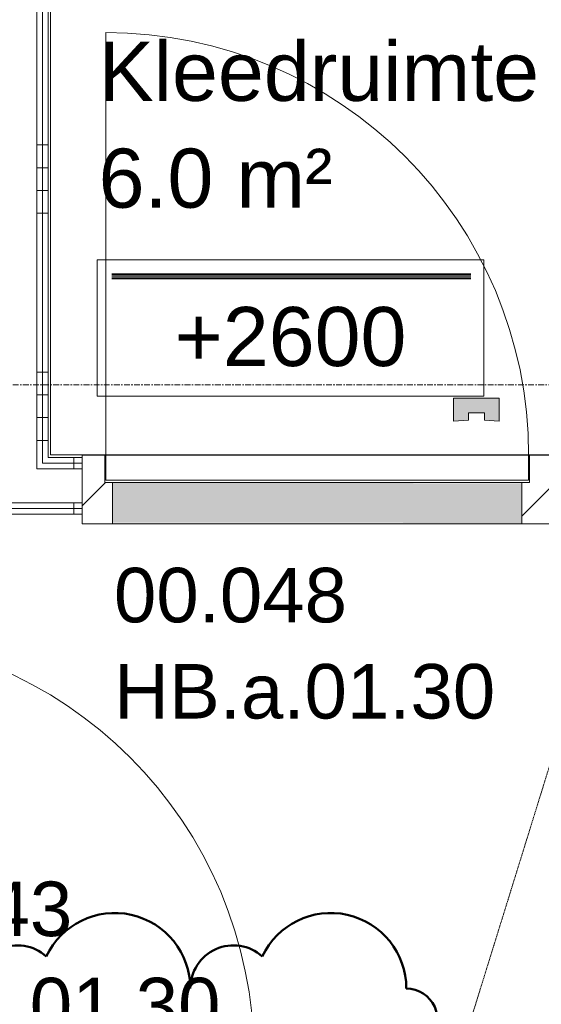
# Model space of a CAD drawing. Header units: millimetres. Extents: x 522 to 75900, y -25803 to 58941.
# Tile 52 of 134: x 29062 to 30210, y 26637 to 28803. Entities that reach past the tile are written whole.
import ezdxf

# ---------------------------------------------------------------- set-up
doc = ezdxf.new("R2010")
doc.units = ezdxf.units.MM
for name, pattern in [('Dash', [6.35, 3.175, -3.175]), ('Dot', [4.7625, 0, -4.7625]), ('Grid Line', [22.225, 12.7, -3.175, 3.175, -3.175]), ('Streep 1_1', [2, 1, -1])]:
    doc.linetypes.add(name, pattern=pattern)
for name, color, linetype, lineweight in [('00_Algemeen', 7, 'Dot', 9), ('22_Metselwerk', 7, 'Continuous', 9), ('30_Kozijnen-ramen-deuren', 7, 'Continuous', 9), ('42_Dekvloeren en vloersystemen', 7, 'Continuous', 9)]:
    doc.layers.add(name, color=color, linetype=linetype, lineweight=lineweight)
doc.styles.add('Arial_1', font='arial.ttf', dxfattribs={"height": 130})
doc.styles.add('Arial_4', font='arial.ttf', dxfattribs={"height": 120})
pattern_1 = [(270, (28831.25, 27840), (500, 3e-14), []), (270, (28781.25, 27840), (500, 3e-14), []), (270, (28731.25, 27840), (500, 3e-14), []), (270, (28681.25, 27840), (500, 3e-14), [])]
pattern_2 = [(180, (29125, 29377.23), (-6e-14, -500), []), (180, (29125, 29427.23), (-6e-14, -500), []), (180, (29125, 29477.23), (-6e-14, -500), []), (180, (29125, 29527.23), (-6e-14, -500), [])]

# ---------------------------------------------------------------- blocks, each defined once
blk = doc.blocks.new('32_DO_deurblad_HT_vlak - standaard-8605485-100 - Plattegrond - Begane grond')
at = {"layer": '30_Kozijnen-ramen-deuren'}
for p, q in [((-399.3, 930), (-399.3, 0)), ((508.1, 0), (512.1, 0))]:
    blk.add_line(p, q, dxfattribs=at)
at = {"layer": '30_Kozijnen-ramen-deuren', "lineweight": 18}
for p, q in [((530.7, 0), (-399.3, 0)), ((-399.3, 0), (-399.3, -55)), ((530.7, -55), (530.7, 0)), ((-399.3, -55), (530.7, -55))]:
    blk.add_line(p, q, dxfattribs=at)
at = {"layer": '30_Kozijnen-ramen-deuren', "linetype": 'Dash'}
blk.add_line((508.1, -55), (512.1, -55), dxfattribs=at)
at = {"layer": '30_Kozijnen-ramen-deuren'}
blk.add_arc((-399.3, 0), 930, 360, 90, dxfattribs=at)
blk = doc.blocks.new('32_HB_a - 01_30_1034x2400_125mm toilet and shower-9729783-100 - Plattegrond - Begane grond')
at = {"layer": '00_Algemeen', "linetype": 'Continuous', "true_color": 0xc0c0c0}
h = blk.add_hatch(dxfattribs=at)
h.set_pattern_fill('FP_77', color=9, style=0, pattern_type=2)
h.set_pattern_definition([(225, (29716.85, 27789), (70.71068, -70.71068), [])])
h.paths.add_polyline_path([(509.3, 95), (449.8, 95), (449.8, 4), (466.8, 4), (466.8, -56), (516.8, -55.4), (516.8, 95)], flags=0)
h.paths.add_polyline_path([(-517.2, 95), (-517.2, -56), (-467.2, -55.4), (-467.2, 4), (-450.2, 4), (-450.2, 95), (-506.1, 95)], flags=0)
at = {"layer": '30_Kozijnen-ramen-deuren'}
blk.add_hatch(color=256, dxfattribs=at).paths.add_polyline_path([(-300.2, -131), (-332.9, -133), (-332.9, -149.2), (-367.9, -149.2), (-367.9, -133), (-400.2, -131), (-400.2, -181), (-300.2, -181)], flags=0)
at = {"layer": '00_Algemeen', "linetype": 'Continuous'}
for p, q in [((-400.2, -131), (-367.9, -133)), ((-400.2, -181), (-400.2, -131)), ((-367.9, -133), (-367.9, -149.2)), ((-367.9, -149.2), (-332.9, -149.2)), ((-332.9, -133), (-300.2, -131)), ((-332.9, -149.2), (-332.9, -133)), ((-300.2, -131), (-300.2, -181)), ((-300.2, -181), (-400.2, -181))]:
    blk.add_line(p, q, dxfattribs=at)
at = {"layer": '30_Kozijnen-ramen-deuren'}
for p, q in [((-517.2, 95), (-450.2, 95)), ((-517.2, -56), (-517.2, 95)), ((-450.2, 95), (-450.2, 4)), ((449.8, 95), (516.8, 95)), ((449.8, 4), (449.8, 95)), ((516.8, 95), (516.8, -56)), ((-467.2, 4), (-467.2, -56)), ((-450.2, 4), (-467.2, 4)), ((466.8, 4), (449.8, 4)), ((466.8, -56), (466.8, 4)), ((-467.2, -56), (-517.2, -56)), ((516.8, -56), (466.8, -56))]:
    blk.add_line(p, q, dxfattribs=at)
blk = doc.blocks.new('32_DO_deurblad_HT_vlak - standaard-8605390-100 - Plattegrond - Begane grond')
at = {"layer": '30_Kozijnen-ramen-deuren'}
for p, q in [((-399.3, 930), (-399.3, 0)), ((501.9, 0), (517.9, 0))]:
    blk.add_line(p, q, dxfattribs=at)
at = {"layer": '30_Kozijnen-ramen-deuren', "lineweight": 18}
for p, q in [((530.7, 0), (-399.3, 0)), ((-399.3, 0), (-399.3, -55)), ((530.7, -55), (530.7, 0)), ((-399.3, -55), (530.7, -55))]:
    blk.add_line(p, q, dxfattribs=at)
at = {"layer": '30_Kozijnen-ramen-deuren', "linetype": 'Dash'}
blk.add_line((501.9, -55), (517.9, -55), dxfattribs=at)
at = {"layer": '30_Kozijnen-ramen-deuren'}
blk.add_arc((-399.3, 0), 930, 360, 90, dxfattribs=at)
blk = doc.blocks.new('32_GM_dorpel_vlak_recht - Type 1-8089786-100 - Plattegrond - Begane grond')
at = {"layer": '30_Kozijnen-ramen-deuren', "true_color": 0xc0c0c0}
for points in [[(-450, 108), (-450, 105), (450, 105.8), (450, 108), (-366.3, 108)], [(-366.3, 105), (-450, 105), (-450, 20), (450, 20), (450, 105), (-163.3, 105)], [(450, 20), (-450, 19.2), (-450, 17), (450, 17.9), (450, 19.2)]]:
    blk.add_hatch(color=9, dxfattribs=at).paths.add_polyline_path(points, flags=0)
at = {"layer": '30_Kozijnen-ramen-deuren'}
for p, q in [((450, 108), (-450, 108)), ((-450, 17), (450, 17))]:
    blk.add_line(p, q, dxfattribs=at)
blk = doc.blocks.new('00_TAG_ROOM_roomtag2 - 5_ volledig met plafondhoogte-11202087-100 - Plattegrond - Begane grond')
at = {"layer": '00_Algemeen', "linetype": 'Continuous'}
for p, q in [((0, -5.7), (0, -2.7)), ((0, -2.7), (8.5, -2.7)), ((8.5, -2.7), (8.5, -5.7)), ((0.322, -3.01), (8.215, -3.01)), ((0.322, -3.033), (8.215, -3.033)), ((0.322, -3.061), (8.215, -3.061)), ((0.322, -3.095), (8.215, -3.095)), ((0.322, -3.123), (8.215, -3.123)), ((8.5, -5.7), (0, -5.7))]:
    blk.add_line(p, q, dxfattribs=at)
blk = doc.blocks.new('Family - ___-11237577-100 - Plattegrond - Begane grond')
at = {"layer": '00_Algemeen', "color": 1, "linetype": 'Continuous', "lineweight": 50, "true_color": 0xff0000}
for centre, radius, start, end in [((29271.5, 26671.2), 166.3, 0, 154.7912), ((29746.6, 26671.2), 166.3, 0, 154.7912), ((29057.7, 26671.2), 95, 48.1897, 180), ((29532.8, 26671.2), 95, 48.1897, 180), ((29912.9, 26602.7), 68.4, 318.1897, 90)]:
    blk.add_arc(centre, radius, start, end, dxfattribs=at)

msp = doc.modelspace()

# ---------------------------------------------------------------- hatches: boundary and pattern name
at = {"layer": '22_Metselwerk', "true_color": 0x808080}
h = msp.add_hatch(dxfattribs=at)
h.set_pattern_fill('FP_28', color=8, angle=270, style=0, pattern_type=2)
h.set_pattern_definition(pattern_2)
h.paths.add_polyline_path([(29100, 27827.5), (29112.5, 27827.5), (29112.5, 30462.5), (29100, 30462.5), (29100, 27840)], flags=0)
h = msp.add_hatch(dxfattribs=at)
h.set_pattern_fill('FP_28', color=8, angle=270, style=0, pattern_type=2)
h.set_pattern_definition(pattern_2)
h.paths.add_polyline_path([(29112.5, 27840), (29125, 27840), (29125, 30450), (29112.5, 30450), (29112.5, 27844.4)], flags=0)
h = msp.add_hatch(dxfattribs=at)
h.set_pattern_fill('FP_26', color=8, angle=-90, style=0, pattern_type=2)
h.set_pattern_definition(pattern_1)
h.paths.add_polyline_path([(26670, 27815), (27891, 27815), (27891, 27827.5), (26670, 27827.5)], flags=0)
h.paths.add_polyline_path([(31238.4, 27815), (31430, 27815), (31430, 27827.5), (30234, 27827.5), (30234, 27815), (31035.3, 27815)], flags=0)
h.paths.add_polyline_path([(28925, 27815), (29025, 27815), (29025, 27827.5), (28925, 27827.5)], flags=0)
h.paths.add_polyline_path([(29100, 27815), (29200, 27815), (29200, 27827.5), (29100, 27827.5)], flags=0)
h = msp.add_hatch(dxfattribs=at)
h.set_pattern_fill('FP_26', color=8, angle=-90, style=0, pattern_type=2)
h.set_pattern_definition(pattern_1)
h.paths.add_polyline_path([(31238.4, 27827.5), (31430, 27827.5), (31430, 27840), (30234, 27840), (30234, 27827.5), (31035.3, 27827.5)], flags=0)
h.paths.add_polyline_path([(26770.5, 27827.5), (27891, 27827.5), (27891, 27840), (26682.5, 27840), (26682.5, 27827.5)], flags=0)
h.paths.add_polyline_path([(28925, 27827.5), (29012.5, 27827.5), (29012.5, 27840), (28925, 27840)], flags=0)
h.paths.add_polyline_path([(29200, 27827.5), (29200, 27840), (29112.5, 27840), (29112.5, 27827.5)], flags=0)
h = msp.add_hatch(dxfattribs=at)
h.set_pattern_fill('FP_26', color=8, angle=-90, style=0, pattern_type=2)
h.set_pattern_definition(pattern_1)
h.paths.add_polyline_path([(31238.4, 27727.5), (31430, 27727.5), (31430, 27740), (30234, 27740), (30234, 27727.5), (31035.3, 27727.5)], flags=0)
h.paths.add_polyline_path([(26770.5, 27727.5), (27891, 27727.5), (27891, 27740), (26632.5, 27740), (26632.5, 27727.5)], flags=0)
h.paths.add_polyline_path([(29004.5, 27727.5), (29200, 27727.5), (29200, 27740), (28925, 27740), (28925, 27727.5)], flags=0)
h = msp.add_hatch(dxfattribs=at)
h.set_pattern_fill('FP_26', color=8, angle=-90, style=0, pattern_type=2)
h.set_pattern_definition(pattern_1)
h.paths.add_polyline_path([(28925, 27715), (29200, 27715), (29200, 27727.5), (28925, 27727.5)], flags=0)
h.paths.add_polyline_path([(26770.5, 27715), (27891, 27715), (27891, 27727.5), (26632.5, 27727.5), (26632.5, 27715)], flags=0)
h.paths.add_polyline_path([(31238.4, 27715), (31430, 27715), (31430, 27727.5), (30234, 27727.5), (30234, 27715), (31035.3, 27715)], flags=0)

# ---------------------------------------------------------------- linework, layer by layer
at = {"layer": '00_Algemeen', "linetype": 'Streep 1_1'}
msp.add_line((24750, 9502.4), (31225, 30375), dxfattribs=at)
at = {"layer": '00_Algemeen', "color": 16, "linetype": 'Grid Line', "true_color": 0x800000}
msp.add_line((5155.6, 28000), (57181.4, 28000), dxfattribs=at)
at = {"layer": '22_Metselwerk'}
for p, q in [((29100, 30475), (29100, 27815)), ((29112.5, 30462.5), (29112.5, 27827.5)), ((29125, 27840), (29125, 30450)), ((29112.5, 27827.5), (29200, 27827.5)), ((29200, 27840), (29125, 27840)), ((29200, 27715), (29200, 27840)), ((29100, 27815), (29200, 27815)), ((28925, 27740), (29200, 27740)), ((28925, 27727.5), (29200, 27727.5)), ((28925, 27715), (29200, 27715))]:
    msp.add_line(p, q, dxfattribs=at)
at = {"layer": '42_Dekvloeren en vloersystemen', "color": 7, "true_color": 0xffffff}
for p, q in [((29130.6, 28850), (29130.6, 27845.6)), ((29130.6, 27845.6), (31417.5, 27845.6)), ((29252, 27840), (29250, 27840)), ((30184, 27840), (30182, 27840)), ((29252, 27800), (29250, 27800)), ((30184, 27800), (30182, 27800))]:
    msp.add_line(p, q, dxfattribs=at)

# ---------------------------------------------------------------- block references
at = {"layer": '00_Algemeen', "linetype": 'Continuous', "xscale": 99.99999999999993, "yscale": 99.99999999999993, "zscale": 99.99999999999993}
msp.add_blockref('00_TAG_ROOM_roomtag2 - 5_ volledig met plafondhoogte-11202087-100 - Plattegrond - Begane grond', (29233.1, 28544.9), dxfattribs=at)
at = {"layer": '00_Algemeen', "color": 1, "linetype": 'Continuous', "lineweight": 50, "true_color": 0xff0000}
msp.add_blockref('Family - ___-11237577-100 - Plattegrond - Begane grond', (0, 0), dxfattribs=at)
at = {"layer": '30_Kozijnen-ramen-deuren'}
for name, p in [('32_DO_deurblad_HT_vlak - standaard-8605390-100 - Plattegrond - Begane grond', (29651.3, 27845)), ('32_DO_deurblad_HT_vlak - standaard-8605485-100 - Plattegrond - Begane grond', (29047, 26522))]:
    msp.add_blockref(name, p, dxfattribs=at)
at = {"layer": '30_Kozijnen-ramen-deuren', "rotation": 180}
for name, p in [('32_HB_a - 01_30_1034x2400_125mm toilet and shower-9729783-100 - Plattegrond - Begane grond', (29716.8, 27789)), ('32_GM_dorpel_vlak_recht - Type 1-8089786-100 - Plattegrond - Begane grond', (29717, 27802))]:
    msp.add_blockref(name, p, dxfattribs=at)

# ---------------------------------------------------------------- texts
at = {"layer": '00_Algemeen', "linetype": 'Continuous', "attachment_point": 1}
for s, insert, char_height, width, style in [('Kleedruimte douche (6)', (29236.1, 28754.5), 130, 2260.759, 'Arial_1'), ('6.0 m²', (29236.1, 28519.5), 130, 617.299, 'Arial_1'), ('6.0 m²', (29236.1, 28519.5), 130, 617.299, 'Arial_1'), ('+2600', (29403.2, 28171), 130, 609.282, 'Arial_1'), ('00.048', (29269.8, 27597), 120, 665.401, 'Arial_4'), ('HB.a.01.30', (29269.8, 27385.4), 120, 1090.295, 'Arial_4'), ('00.043', (28665.5, 26906.6), 120, 665.401, 'Arial_4'), ('HB.a.01.30', (28665.5, 26694.9), 120, 1090.295, 'Arial_4')]:
    msp.add_mtext(s, dxfattribs=dict(at, insert=insert, char_height=char_height, width=width, style=style))

doc.saveas('drawing.dxf')
